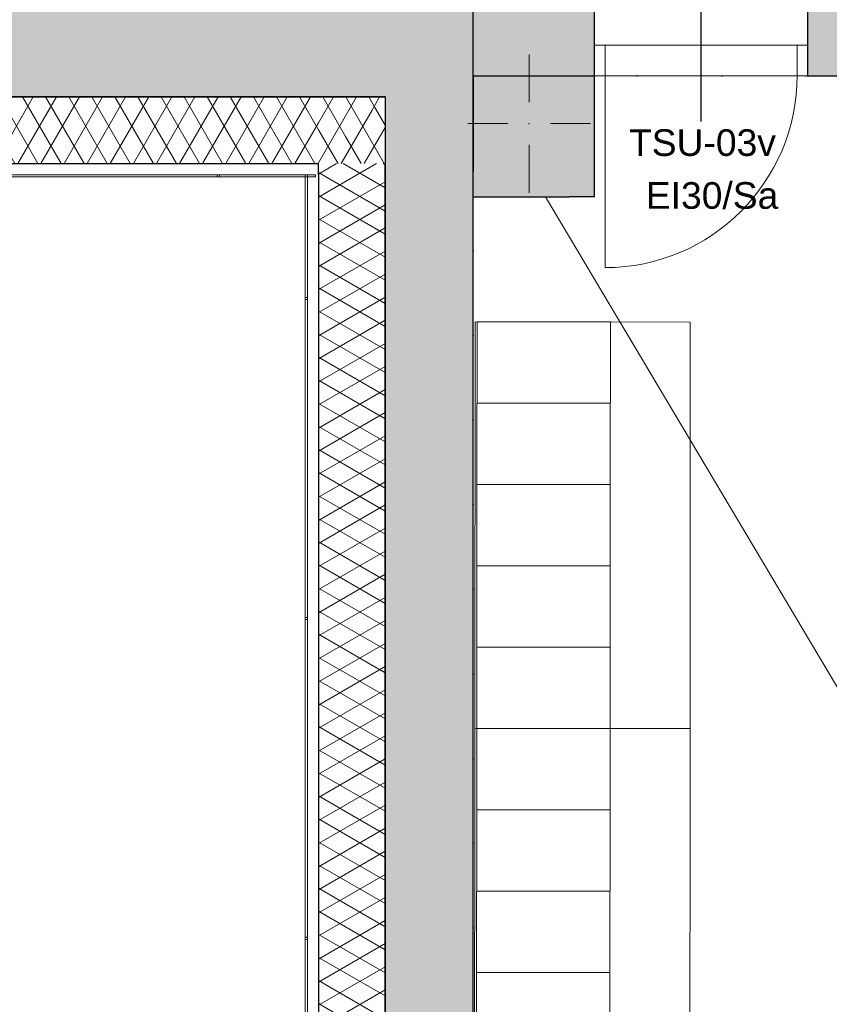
# Model space of a CAD drawing. Header units: millimetres. Extents: x -63554 to 200, y -19084 to 40052.
# Tile 30 of 120: x -49351 to -46314, y -3594 to 100. Entities that reach past the tile are written whole.
import ezdxf

# ---------------------------------------------------------------- set-up
doc = ezdxf.new("R2010")
doc.units = ezdxf.units.MM
doc.header["$MEASUREMENT"] = 0
doc.linetypes.add('Dotted', pattern=[317.499995, 0, -317.499995])
for name, color, linetype in [('1232_Kandvad vaheseinad', 7, 'Continuous'), ('1233_Postid', 7, 'Continuous'), ('1241_Välisseinad', 7, 'Continuous'), ('1311_Vaheseinad', 7, 'Continuous'), ('New_014_Ruumi netopind', 7, 'Continuous'), ('New_1241_Välisseinad', 7, 'Continuous'), ('New_Archicad Door Markers', 7, 'Continuous'), ('New_Archicad Doors', 7, 'Continuous'), ('New_Archicad Windows', 7, 'Continuous'), ('New_SA-mööbel', 7, 'Continuous')]:
    doc.layers.add(name, color=color, linetype=linetype)
for name, color, linetype, lineweight in [('1232_Kandvad vaheseinad_Pen_No__101', 252, 'Continuous', 13), ('1232_Kandvad vaheseinad_Pen_No__41', 7, 'Continuous', 25), ('1233_Postid_Pen_No__1', 7, 'Continuous', 13), ('1233_Postid_Pen_No__101', 252, 'Continuous', 13), ('1241_Välisseinad_Pen_No__101', 252, 'Continuous', 13), ('1241_Välisseinad_Pen_No__41', 7, 'Continuous', 25), ('1311_Vaheseinad_Pen_No__101', 252, 'Continuous', 13), ('1311_Vaheseinad_Pen_No__41', 7, 'Continuous', 25), ('_trapid_Pen_No__141', 7, 'Continuous', 20), ('New_1241_Välisseinad_Pen_No__101', 252, 'Continuous', 13), ('New_1241_Välisseinad_Pen_No__41', 7, 'Continuous', 25), ('New_1321_Põranda kattetarindid_Pen_No__41', 7, 'Continuous', 25), ('New_Archicad Door Markers_Pen_No__20', 1, 'Continuous', 0), ('New_Archicad Door Markers_Pen_No__7', 7, 'Continuous', 35), ('New_Archicad Doors_Pen_No__101', 252, 'Continuous', 13), ('New_Archicad Windows_Pen_No__101', 252, 'Continuous', 13), ('New_SA-mööbel_Pen_No__101', 252, 'Continuous', 13)]:
    doc.layers.add(name, color=color, linetype=linetype, lineweight=lineweight)
doc.layers.add('New_Archicad Door Markers_Pen_No__5', color=7, linetype='Continuous', lineweight=25, true_color=0x40a5ff)
doc.styles.add('GENERATED_STYLE_1', font='arial.ttf')
doc.styles.add('GENERATED_STYLE_2', font='arial.ttf')
pattern_1 = [(240, (0, 0), (-64.95191, 37.5), []), (300, (0, 0), (64.95191, 37.5), [])]

# ---------------------------------------------------------------- blocks, each defined once
blk = doc.blocks.new('Wall_31_1', base_point=(-47290, -110))
at = {"layer": '1311_Vaheseinad_Pen_No__101', "linetype": 'Continuous', "lineweight": 0, "true_color": 0x4c4c4c}
for points in [[(-47195, -470), (-47195, -110), (-47290, -110), (-47290, -470)], [(-47290, -470), (-47290, -565), (-47195, -565)], [(-47195, -470), (-47290, -470), (-47195, -565)]]:
    blk.add_hatch(color=251, dxfattribs=at).paths.add_polyline_path(points)
at = {"layer": '1311_Vaheseinad_Pen_No__41', "color": 7, "linetype": 'Continuous', "lineweight": 25, "flags": 128}
for points in [[(-47290, -110), (-47195, -110)], [(-47195, -565), (-47195, -110)], [(-47195, -565), (-47290, -565)]]:
    blk.add_lwpolyline(points, dxfattribs=at)
blk = doc.blocks.new('Wall_32_1', base_point=(-47290, -470))
at = {"layer": '1311_Vaheseinad_Pen_No__101', "linetype": 'Continuous', "lineweight": 0, "true_color": 0x4c4c4c}
for points in [[(-47590, -470), (-47650, -470), (-47650, -565)], [(-47590, -470), (-47650, -565), (-47590, -565)], [(-47590, -565), (-47290, -565), (-47290, -470), (-47590, -470)]]:
    blk.add_hatch(color=251, dxfattribs=at).paths.add_polyline_path(points)
at = {"layer": '1311_Vaheseinad_Pen_No__41', "color": 7, "linetype": 'Continuous', "lineweight": 25, "flags": 128}
for points in [[(-47650, -565), (-47650, -470)], [(-47650, -565), (-47290, -565)]]:
    blk.add_lwpolyline(points, dxfattribs=at)
blk = doc.blocks.new('Wall_33_1', base_point=(-47590, -470))
at = {"layer": '1311_Vaheseinad_Pen_No__101', "linetype": 'Continuous', "lineweight": 0, "true_color": 0x4c4c4c}
for points in [[(-47590, 221), (-47650, 221), (-47650, 210), (-47590, 210)], [(-47590, -470), (-47590, -110), (-47650, -110), (-47650, -470)]]:
    blk.add_hatch(color=251, dxfattribs=at).paths.add_polyline_path(points)
at = {"layer": '1311_Vaheseinad_Pen_No__41', "color": 7, "linetype": 'Continuous', "lineweight": 25, "flags": 128}
blk.add_lwpolyline([(-47650, -110), (-47650, -470)], dxfattribs=at)
blk = doc.blocks.new('Wall Niche Rectangular 26[25]_1')
at = {"layer": 'New_Archicad Windows_Pen_No__101', "color": 252, "linetype": 'Continuous', "lineweight": 13}
blk.add_line((-48610, -490), (-48602, -490), dxfattribs=at)
at = {"layer": 'New_Archicad Windows_Pen_No__101', "color": 252, "linetype": 'Continuous', "lineweight": 13, "flags": 128}
blk.add_lwpolyline([(-48610, -490), (-48610, -482), (-48602, -482), (-48602, -490)], close=True, dxfattribs=at)
blk = doc.blocks.new('Wall Niche Rectangular 26[26]_1')
at = {"layer": 'New_Archicad Windows_Pen_No__101', "color": 252, "linetype": 'Continuous', "lineweight": 13}
blk.add_line((-57010, -490), (-48272, -490), dxfattribs=at)
at = {"layer": 'New_Archicad Windows_Pen_No__101', "color": 252, "linetype": 'Continuous', "lineweight": 13, "flags": 128}
blk.add_lwpolyline([(-57010, -490), (-57010, -482), (-48272, -482), (-48272, -490)], close=True, dxfattribs=at)
blk = doc.blocks.new('Wall Niche Rectangular 26[27]_1')
at = {"layer": 'New_Archicad Windows_Pen_No__101', "color": 252, "linetype": 'Continuous', "lineweight": 13}
blk.add_line((-57010, -490), (-48272, -490), dxfattribs=at)
at = {"layer": 'New_Archicad Windows_Pen_No__101', "color": 252, "linetype": 'Continuous', "lineweight": 13, "flags": 128}
blk.add_lwpolyline([(-57010, -490), (-57010, -482), (-48272, -482), (-48272, -490)], close=True, dxfattribs=at)
blk = doc.blocks.new('Wall_96_1', base_point=(-47980, -190))
at = {"layer": 'New_1241_Välisseinad_Pen_No__101', "linetype": 'Continuous', "lineweight": 13}
h = blk.add_hatch(dxfattribs=at)
h.set_pattern_fill('BATT_INSULATION_0001', color=252, style=0, pattern_type=2)
h.set_pattern_definition(pattern_1)
h.paths.add_polyline_path([(-48230, -190), (-55290, -190), (-55290, -440), (-48230, -440)])
h = blk.add_hatch(dxfattribs=at)
h.set_pattern_fill('BATT_INSULATION_0001', color=252, style=0, pattern_type=2)
h.set_pattern_definition(pattern_1)
h.paths.add_polyline_path([(-48230, -440), (-47980, -440), (-47980, -190)])
h = blk.add_hatch(dxfattribs=at)
h.set_pattern_fill('BATT_INSULATION_0001', color=252, style=0, pattern_type=2)
h.set_pattern_definition(pattern_1)
h.paths.add_polyline_path([(-48230, -440), (-47980, -190), (-48230, -190)])
at = {"layer": 'New_1241_Välisseinad_Pen_No__41', "color": 7, "linetype": 'Continuous', "lineweight": 25}
for p in [(-55290, -440), (-48230, -482)]:
    blk.add_line(p, (-48230, -440), dxfattribs=at)
at = {"layer": 'New_1241_Välisseinad_Pen_No__41', "color": 7, "linetype": 'Continuous', "lineweight": 25, "flags": 128}
for points in [[(-47980, -190), (-55290, -190)], [(-47980, -190), (-47980, -440)]]:
    blk.add_lwpolyline(points, dxfattribs=at)
at = {"layer": 'New_Archicad Windows', "color": 252, "linetype": 'Continuous', "lineweight": 13}
for name in ['Wall Niche Rectangular 26[26]_1', 'Wall Niche Rectangular 26[27]_1', 'Wall Niche Rectangular 26[25]_1']:
    blk.add_blockref(name, (0, 0), dxfattribs=at)
blk = doc.blocks.new('Wall Niche Rectangular 26[190]_1')
at = {"layer": 'New_Archicad Windows_Pen_No__101', "color": 252, "linetype": 'Continuous', "lineweight": 13}
blk.add_line((-48280, -3342.1), (-48280, -3350.1), dxfattribs=at)
at = {"layer": 'New_Archicad Windows_Pen_No__101', "color": 252, "linetype": 'Continuous', "lineweight": 13, "flags": 128}
blk.add_lwpolyline([(-48280, -3342.1), (-48272, -3342.1), (-48272, -3350.1), (-48280, -3350.1)], close=True, dxfattribs=at)
blk = doc.blocks.new('Wall Niche Rectangular 26[191]_1')
at = {"layer": 'New_Archicad Windows_Pen_No__101', "color": 252, "linetype": 'Continuous', "lineweight": 13}
blk.add_line((-48280, -2142.1), (-48280, -2150.1), dxfattribs=at)
at = {"layer": 'New_Archicad Windows_Pen_No__101', "color": 252, "linetype": 'Continuous', "lineweight": 13, "flags": 128}
blk.add_lwpolyline([(-48280, -2142.1), (-48272, -2142.1), (-48272, -2150.1), (-48280, -2150.1)], close=True, dxfattribs=at)
blk = doc.blocks.new('Wall Niche Rectangular 26[192]_1')
at = {"layer": 'New_Archicad Windows_Pen_No__101', "color": 252, "linetype": 'Continuous', "lineweight": 13}
blk.add_line((-48280, -942.1), (-48280, -950.1), dxfattribs=at)
at = {"layer": 'New_Archicad Windows_Pen_No__101', "color": 252, "linetype": 'Continuous', "lineweight": 13, "flags": 128}
blk.add_lwpolyline([(-48280, -942.1), (-48272, -942.1), (-48272, -950.1), (-48280, -950.1)], close=True, dxfattribs=at)
blk = doc.blocks.new('Wall Niche Rectangular 26[194]_1')
at = {"layer": 'New_Archicad Windows_Pen_No__101', "color": 252, "linetype": 'Continuous', "lineweight": 13}
blk.add_line((-48280, -482), (-48280, -6330), dxfattribs=at)
at = {"layer": 'New_Archicad Windows_Pen_No__101', "color": 252, "linetype": 'Continuous', "lineweight": 13, "flags": 128}
blk.add_lwpolyline([(-48280, -482), (-48272, -482), (-48272, -6330), (-48280, -6330)], close=True, dxfattribs=at)
blk = doc.blocks.new('Wall Niche Rectangular 26[195]_1')
at = {"layer": 'New_Archicad Windows_Pen_No__101', "color": 252, "linetype": 'Continuous', "lineweight": 13}
blk.add_line((-48280, -482), (-48280, -6130.1), dxfattribs=at)
at = {"layer": 'New_Archicad Windows_Pen_No__101', "color": 252, "linetype": 'Continuous', "lineweight": 13, "flags": 128}
blk.add_lwpolyline([(-48280, -482), (-48272, -482), (-48272, -6130.1), (-48280, -6130.1)], close=True, dxfattribs=at)
blk = doc.blocks.new('Wall_120_1', base_point=(-47980, -6130.1))
at = {"layer": 'New_1241_Välisseinad_Pen_No__101', "linetype": 'Continuous', "lineweight": 13}
h = blk.add_hatch(dxfattribs=at)
h.set_pattern_fill('BATT_INSULATION_0001', color=252, style=0, pattern_type=2)
h.set_pattern_definition([(150, (0, 0), (37.5, 64.9519), []), (210, (0, 0), (-37.5, 64.9519), [])])
h.paths.add_polyline_path([(-47980, -440), (-48230, -440), (-48230, -4550.1), (-47980, -4550.1)])
at = {"layer": 'New_1241_Välisseinad_Pen_No__41', "color": 7, "linetype": 'Continuous', "lineweight": 25}
for q in [(-48230, -440), (-48230, -4550.1)]:
    blk.add_line((-48230, -482), q, dxfattribs=at)
at = {"layer": 'New_1241_Välisseinad_Pen_No__41', "color": 7, "linetype": 'Continuous', "lineweight": 25, "flags": 128}
blk.add_lwpolyline([(-47980, -4550.1), (-47980, -440)], dxfattribs=at)
at = {"layer": 'New_Archicad Windows', "color": 252, "linetype": 'Continuous', "lineweight": 13}
for name in ['Wall Niche Rectangular 26[194]_1', 'Wall Niche Rectangular 26[195]_1', 'Wall Niche Rectangular 26[192]_1', 'Wall Niche Rectangular 26[191]_1', 'Wall Niche Rectangular 26[190]_1']:
    blk.add_blockref(name, (0, 0), dxfattribs=at)
blk = doc.blocks.new('Wall Niche Rectangular 26[220]_1')
at = {"layer": 'New_Archicad Windows_Pen_No__101', "color": 252, "linetype": 'Continuous', "lineweight": 13}
blk.add_line((-57010, -490), (-48242, -490), dxfattribs=at)
at = {"layer": 'New_Archicad Windows_Pen_No__101', "color": 252, "linetype": 'Continuous', "lineweight": 13, "flags": 128}
blk.add_lwpolyline([(-57010, -490), (-57010, -482), (-48242, -482), (-48242, -490)], close=True, dxfattribs=at)
blk = doc.blocks.new('Wall Niche Rectangular 26[221]_1')
at = {"layer": 'New_Archicad Windows_Pen_No__101', "color": 252, "linetype": 'Continuous', "lineweight": 13}
blk.add_line((-57010, -490), (-48242, -490), dxfattribs=at)
at = {"layer": 'New_Archicad Windows_Pen_No__101', "color": 252, "linetype": 'Continuous', "lineweight": 13, "flags": 128}
blk.add_lwpolyline([(-57010, -490), (-57010, -482), (-48242, -482), (-48242, -490)], close=True, dxfattribs=at)
blk = doc.blocks.new('Wall_146_1', base_point=(-55290, -190))
at = {"layer": 'New_Archicad Windows', "color": 252, "linetype": 'Continuous', "lineweight": 13}
for name in ['Wall Niche Rectangular 26[220]_1', 'Wall Niche Rectangular 26[221]_1']:
    blk.add_blockref(name, (0, 0), dxfattribs=at)
blk = doc.blocks.new('Wall_152_1', base_point=(-47650, 130))
at = {"layer": '1241_Välisseinad_Pen_No__101', "linetype": 'Continuous', "lineweight": 0, "true_color": 0x4c4c4c}
blk.add_hatch(color=251, dxfattribs=at).paths.add_polyline_path([(-56390, -190), (-47980, -190), (-47980, 130), (-56390, 130)])
at = {"layer": '1241_Välisseinad_Pen_No__41', "color": 7, "linetype": 'Continuous', "lineweight": 25, "flags": 128}
blk.add_lwpolyline([(-56710, -190), (-47980, -190)], dxfattribs=at)
blk = doc.blocks.new('Wall_177_1', base_point=(-47650, -6130.1))
at = {"layer": '1241_Välisseinad_Pen_No__101', "linetype": 'Continuous', "lineweight": 0, "true_color": 0x4c4c4c}
for points in [[(-47980, -190), (-47650, 130), (-47980, 130)], [(-47980, -190), (-47650, -190), (-47650, 130)], [(-47980, -190), (-47980, -4550.1), (-47880, -4550.1), (-47650, -4550.1), (-47650, -190)]]:
    blk.add_hatch(color=251, dxfattribs=at).paths.add_polyline_path(points)
at = {"layer": '1241_Välisseinad_Pen_No__41', "color": 7, "linetype": 'Continuous', "lineweight": 25, "flags": 128}
for points in [[(-47650, -4550.1), (-47650, 130)], [(-47980, -190), (-47980, -4550.1)]]:
    blk.add_lwpolyline(points, dxfattribs=at)
blk = doc.blocks.new('D Marker 26_25')
at = {"layer": 'New_Archicad Door Markers_Pen_No__5', "color": 161, "linetype": 'Continuous', "lineweight": 25, "true_color": 0x40a5ff}
blk.add_line((0, -491.4), (0, 300), dxfattribs=at)
at = {"layer": 'New_Archicad Door Markers_Pen_No__7', "color": 7, "lineweight": 35, "insert": (-228.6, -622.4), "char_height": 100, "attachment_point": 7, "style": 'GENERATED_STYLE_1'}
blk.add_mtext('\\A1;{\\pql;\\pt0;\\fArial|b0|i0|c0|p0;\\W1.000000;SU-08v\\fArial|b0|i0|c0|p0;\\W1.000000;\\fArial|b0|i0|c0|p0;\\W1.000000;\\fArial|b0|i0|c0|p0;\\W1.000000;}', dxfattribs=at)
blk = doc.blocks.new('Door 26[49]_1')
at = {"layer": 'New_Archicad Doors_Pen_No__101', "color": 252, "linetype": 'Continuous', "lineweight": 13}
for p, q in [((-46045, 5), (-46045, 210)), ((-45245, 5), (-45245, 210)), ((-46005, 5), (-46045, 5)), ((-46045, 5), (-46045, -110)), ((-46045, -110), (-46045, 5)), ((-46045, -110), (-46045, 5)), ((-46005, 5), (-45285, 5)), ((-46005, -110), (-46005, 5)), ((-45245, 5), (-45285, 5)), ((-45285, 5), (-45285, -110)), ((-45245, -110), (-45245, 5)), ((-45245, -110), (-45245, 5)), ((-45245, -110), (-45245, 5)), ((-46045, -110), (-46005, -110)), ((-45285, -110), (-46005, -110)), ((-46005, -110), (-46005, -830)), ((-45285, -110), (-45245, -110))]:
    blk.add_line(p, q, dxfattribs=at)
blk.add_arc((-46005, -110), 720, 270, 0, dxfattribs=at)
at = {"layer": 'New_Archicad Door Markers', "color": 161, "lineweight": 25, "true_color": 0x40a5ff, "zscale": 1000}
blk.add_blockref('D Marker 26_25', (-45645, 210), dxfattribs=at)
blk = doc.blocks.new('D Marker 26_26')
at = {"layer": 'New_Archicad Door Markers_Pen_No__5', "color": 161, "linetype": 'Continuous', "lineweight": 25, "true_color": 0x40a5ff}
blk.add_line((0, -491.4), (0, 300), dxfattribs=at)
at = {"layer": 'New_Archicad Door Markers_Pen_No__20', "color": 1, "lineweight": 0, "insert": (-207.4, -820.8), "char_height": 100, "attachment_point": 7, "style": 'GENERATED_STYLE_2'}
blk.add_mtext('\\A1;{\\pql;\\pt0;\\fArial|b0|i0|c0|p0;\\W1.000000;EI30/Sa\\fArial|b0|i0|c0|p0;\\W1.000000;\\fArial|b0|i0|c0|p0;\\H0.666667x;\\W1.000000;\\fArial|b0|i0|c0|p0;\\H1.500000x;\\W1.000000;}', dxfattribs=at)
at = {"layer": 'New_Archicad Door Markers_Pen_No__7', "color": 7, "lineweight": 35, "insert": (-270.5, -622.5), "char_height": 100, "attachment_point": 7, "style": 'GENERATED_STYLE_1'}
blk.add_mtext('\\A1;{\\pql;\\pt0;\\fArial|b0|i0|c0|p0;\\W1.000000;TSU-03v\\fArial|b0|i0|c0|p0;\\W1.000000;\\fArial|b0|i0|c0|p0;\\W1.000000;\\fArial|b0|i0|c0|p0;\\W1.000000;}', dxfattribs=at)
blk = doc.blocks.new('Door 26[50]_1')
at = {"layer": 'New_Archicad Doors_Pen_No__101', "color": 252, "linetype": 'Continuous', "lineweight": 13}
for p, q in [((-47195, 5), (-47195, 210)), ((-46395, 5), (-46395, 210)), ((-47155, 5), (-47195, 5)), ((-47195, 5), (-47195, -110)), ((-47195, -110), (-47195, 5)), ((-47195, -110), (-47195, 5)), ((-47155, 5), (-46435, 5)), ((-47155, -110), (-47155, 5)), ((-46395, 5), (-46435, 5)), ((-46435, 5), (-46435, -110)), ((-46395, -110), (-46395, 5)), ((-46395, -110), (-46395, 5)), ((-46395, -110), (-46395, 5)), ((-47195, -110), (-47155, -110)), ((-46435, -110), (-47155, -110)), ((-47155, -110), (-47155, -830)), ((-46435, -110), (-46395, -110))]:
    blk.add_line(p, q, dxfattribs=at)
blk.add_arc((-47155, -110), 720, 270, 0, dxfattribs=at)
at = {"layer": 'New_Archicad Door Markers', "color": 161, "lineweight": 25, "true_color": 0x40a5ff, "zscale": 1000}
blk.add_blockref('D Marker 26_26', (-46795, 210), dxfattribs=at)
blk = doc.blocks.new('Wall_178_1', base_point=(-47650, 210))
at = {"layer": '1232_Kandvad vaheseinad_Pen_No__101', "linetype": 'Continuous', "lineweight": 0, "true_color": 0x4c4c4c}
for points in [[(-47650, -110), (-47195, -110), (-47195, 210), (-47650, 210)], [(-46395, -110), (-46045, -110), (-46045, 210), (-46395, 210)], [(-45245, -110), (-44560.6, -110), (-44560.6, 210), (-45245, 210)]]:
    blk.add_hatch(color=251, dxfattribs=at).paths.add_polyline_path(points)
at = {"layer": '1232_Kandvad vaheseinad_Pen_No__41', "color": 7, "linetype": 'Continuous', "lineweight": 25}
for p, q in [((-47195, 5), (-47195, 210)), ((-46395, 5), (-46395, 210)), ((-46045, 5), (-46045, 210)), ((-45245, 5), (-45245, 210)), ((-47195, -110), (-47195, 5)), ((-46395, -110), (-46395, 5)), ((-46045, -110), (-46045, 5)), ((-45245, -110), (-45245, 5))]:
    blk.add_line(p, q, dxfattribs=at)
at = {"layer": '1232_Kandvad vaheseinad_Pen_No__41', "color": 7, "linetype": 'Continuous', "lineweight": 25, "flags": 128}
for points in [[(-47195, 210), (-47650, 210)], [(-46045, 210), (-46395, 210)], [(-44560.6, 210), (-45245, 210)], [(-47650, -110), (-47195, -110)], [(-46395, -110), (-46045, -110)], [(-45245, -110), (-44560.6, -110)]]:
    blk.add_lwpolyline(points, dxfattribs=at)
at = {"layer": 'New_Archicad Doors', "color": 252, "linetype": 'Continuous', "lineweight": 13}
for name in ['Door 26[50]_1', 'Door 26[49]_1']:
    blk.add_blockref(name, (0, 0), dxfattribs=at)
blk = doc.blocks.new('Lockers 26[125]_1', base_point=(-47135.5, -1034))
at = {"layer": 'New_SA-mööbel_Pen_No__101', "color": 252, "linetype": 'Continuous', "lineweight": 13}
blk.add_line((-47135.7, -1339), (-47635.7, -1338.7), dxfattribs=at)
at = {"layer": 'New_SA-mööbel_Pen_No__101', "color": 252, "linetype": 'Continuous', "lineweight": 13, "flags": 128}
blk.add_lwpolyline([(-47135.5, -1034), (-47135.9, -1644), (-47635.9, -1643.7), (-47635.5, -1033.7)], close=True, dxfattribs=at)
blk = doc.blocks.new('Lockers 26[126]_1', base_point=(-47135.9, -1644))
at = {"layer": 'New_SA-mööbel_Pen_No__101', "color": 252, "linetype": 'Continuous', "lineweight": 13}
blk.add_line((-47136.1, -1949), (-47636.1, -1948.7), dxfattribs=at)
at = {"layer": 'New_SA-mööbel_Pen_No__101', "color": 252, "linetype": 'Continuous', "lineweight": 13, "flags": 128}
blk.add_lwpolyline([(-47135.9, -1644), (-47136.3, -2254), (-47636.3, -2253.7), (-47635.9, -1643.7)], close=True, dxfattribs=at)
blk = doc.blocks.new('Lockers 26[127]_1', base_point=(-47136.3, -2254))
at = {"layer": 'New_SA-mööbel_Pen_No__101', "color": 252, "linetype": 'Continuous', "lineweight": 13}
blk.add_line((-47136.5, -2559), (-47636.5, -2558.7), dxfattribs=at)
at = {"layer": 'New_SA-mööbel_Pen_No__101', "color": 252, "linetype": 'Continuous', "lineweight": 13, "flags": 128}
blk.add_lwpolyline([(-47136.3, -2254), (-47136.7, -2864), (-47636.7, -2863.7), (-47636.3, -2253.7)], close=True, dxfattribs=at)
blk = doc.blocks.new('Lockers 26[128]_1', base_point=(-47136.7, -2864))
at = {"layer": 'New_SA-mööbel_Pen_No__101', "color": 252, "linetype": 'Continuous', "lineweight": 13}
blk.add_line((-47136.9, -3169), (-47636.9, -3168.7), dxfattribs=at)
at = {"layer": 'New_SA-mööbel_Pen_No__101', "color": 252, "linetype": 'Continuous', "lineweight": 13, "flags": 128}
blk.add_lwpolyline([(-47136.7, -2864), (-47137.1, -3474), (-47637.1, -3473.7), (-47636.7, -2863.7)], close=True, dxfattribs=at)
blk = doc.blocks.new('Lockers 26[129]_1', base_point=(-47137.1, -3474))
at = {"layer": 'New_SA-mööbel_Pen_No__101', "color": 252, "linetype": 'Continuous', "lineweight": 13}
blk.add_line((-47137.3, -3779), (-47637.3, -3778.7), dxfattribs=at)
at = {"layer": 'New_SA-mööbel_Pen_No__101', "color": 252, "linetype": 'Continuous', "lineweight": 13, "flags": 128}
blk.add_lwpolyline([(-47137.1, -3474), (-47137.5, -4084), (-47637.5, -4083.7), (-47637.1, -3473.7)], close=True, dxfattribs=at)
blk = doc.blocks.new('Rectangular Table 01 26[187]_1', base_point=(-47643.5, -2558.7))
at = {"layer": 'New_SA-mööbel_Pen_No__101', "color": 252, "linetype": 'Continuous', "lineweight": 13, "flags": 128}
blk.add_lwpolyline([(-47643.5, -2558.7), (-47644.5, -4083.7), (-46837.5, -4084.2), (-46836.5, -2559.2)], close=True, dxfattribs=at)
blk = doc.blocks.new('Rectangular Table 01 26[188]_1', base_point=(-47642.5, -1033.7))
at = {"layer": 'New_SA-mööbel_Pen_No__101', "color": 252, "linetype": 'Continuous', "lineweight": 13, "flags": 128}
blk.add_lwpolyline([(-47642.5, -1033.7), (-47643.5, -2558.7), (-46836.5, -2559.2), (-46835.5, -1034.2)], close=True, dxfattribs=at)
blk = doc.blocks.new('Column_186_1', base_point=(-47440, -290))
at = {"layer": '1233_Postid_Pen_No__101', "linetype": 'Continuous', "lineweight": 0, "true_color": 0x4c4c4c}
blk.add_hatch(color=251, dxfattribs=at).paths.add_polyline_path([(-47590, -470), (-47290, -470), (-47290, -110), (-47590, -110)])
at = {"layer": '1233_Postid_Pen_No__1', "color": 7, "linetype": 'Continuous', "lineweight": 13}
for p, q in [((-47440, -210), (-47440, -30)), ((-47520, -290), (-47670, -290)), ((-47360, -290), (-47210, -290)), ((-47440, -370), (-47440, -550))]:
    blk.add_line(p, q, dxfattribs=at)
blk.add_point((-47440, -290), dxfattribs=at)

msp = doc.modelspace()

# ---------------------------------------------------------------- linework, layer by layer
at = {"layer": '_trapid_Pen_No__141', "color": 7, "linetype": 'Continuous', "lineweight": 20, "flags": 128}
msp.add_lwpolyline([(-46080, -2748.2), (-47379.2, -565)], dxfattribs=at)
at = {"layer": 'New_014_Ruumi netopind', "color": 254, "linetype": 'Continuous', "lineweight": 0, "true_color": 0xfdf2d0, "flags": 128}
msp.add_lwpolyline([(-41590, -6180), (-41540, -6180), (-41540, -470), (-41590, -470), (-41590, -110), (-43922.4, -110), (-43922.4, -2910), (-45122.4, -2910), (-45122.4, -110), (-46125, -110), (-47195, -110), (-47195, -565), (-47650, -565), (-47650, -6130.1), (-44590, -6130.1), (-44590, -6180), (-44290, -6180)], close=True, dxfattribs=at)
at = {"layer": 'New_1321_Põranda kattetarindid_Pen_No__41', "color": 7, "linetype": 'Dotted', "lineweight": 25, "flags": 128}
msp.add_lwpolyline([(-47590, -12510.1), (-29375, -12510.1), (-29375, -6380), (-35355, -6380), (-35355, -110), (-47650, -110), (-47650, -6130.1), (-44440, -6130.1), (-44439.7, -6467.6), (-47589.7, -6470.1)], close=True, dxfattribs=at)

# ---------------------------------------------------------------- block references
at = {"layer": '1232_Kandvad vaheseinad', "color": 7, "lineweight": 25}
msp.add_blockref('Wall_178_1', (-47650, 210), dxfattribs=at)
at = {"layer": '1233_Postid', "color": 7, "lineweight": 13}
msp.add_blockref('Column_186_1', (-47440, -290), dxfattribs=at)
at = {"layer": '1241_Välisseinad', "color": 7, "lineweight": 25}
for name, p in [('Wall_152_1', (-47650, 130)), ('Wall_177_1', (-47650, -6130.1))]:
    msp.add_blockref(name, p, dxfattribs=at)
at = {"layer": '1311_Vaheseinad', "color": 7, "lineweight": 25}
for name, p in [('Wall_33_1', (-47590, -470)), ('Wall_31_1', (-47290, -110)), ('Wall_32_1', (-47290, -470))]:
    msp.add_blockref(name, p, dxfattribs=at)
at = {"layer": 'New_1241_Välisseinad', "color": 7, "lineweight": 25}
for name, p in [('Wall_96_1', (-47980, -190)), ('Wall_146_1', (-55290, -190)), ('Wall_120_1', (-47980, -6130.1))]:
    msp.add_blockref(name, p, dxfattribs=at)
at = {"layer": 'New_SA-mööbel', "color": 252, "linetype": 'Continuous', "lineweight": 13}
for name, p in [('Rectangular Table 01 26[188]_1', (-47642.5, -1033.7)), ('Lockers 26[125]_1', (-47135.5, -1034)), ('Lockers 26[126]_1', (-47135.9, -1644)), ('Lockers 26[127]_1', (-47136.3, -2254)), ('Rectangular Table 01 26[187]_1', (-47643.5, -2558.7)), ('Lockers 26[128]_1', (-47136.7, -2864)), ('Lockers 26[129]_1', (-47137.1, -3474))]:
    msp.add_blockref(name, p, dxfattribs=at)

doc.saveas('drawing.dxf')
